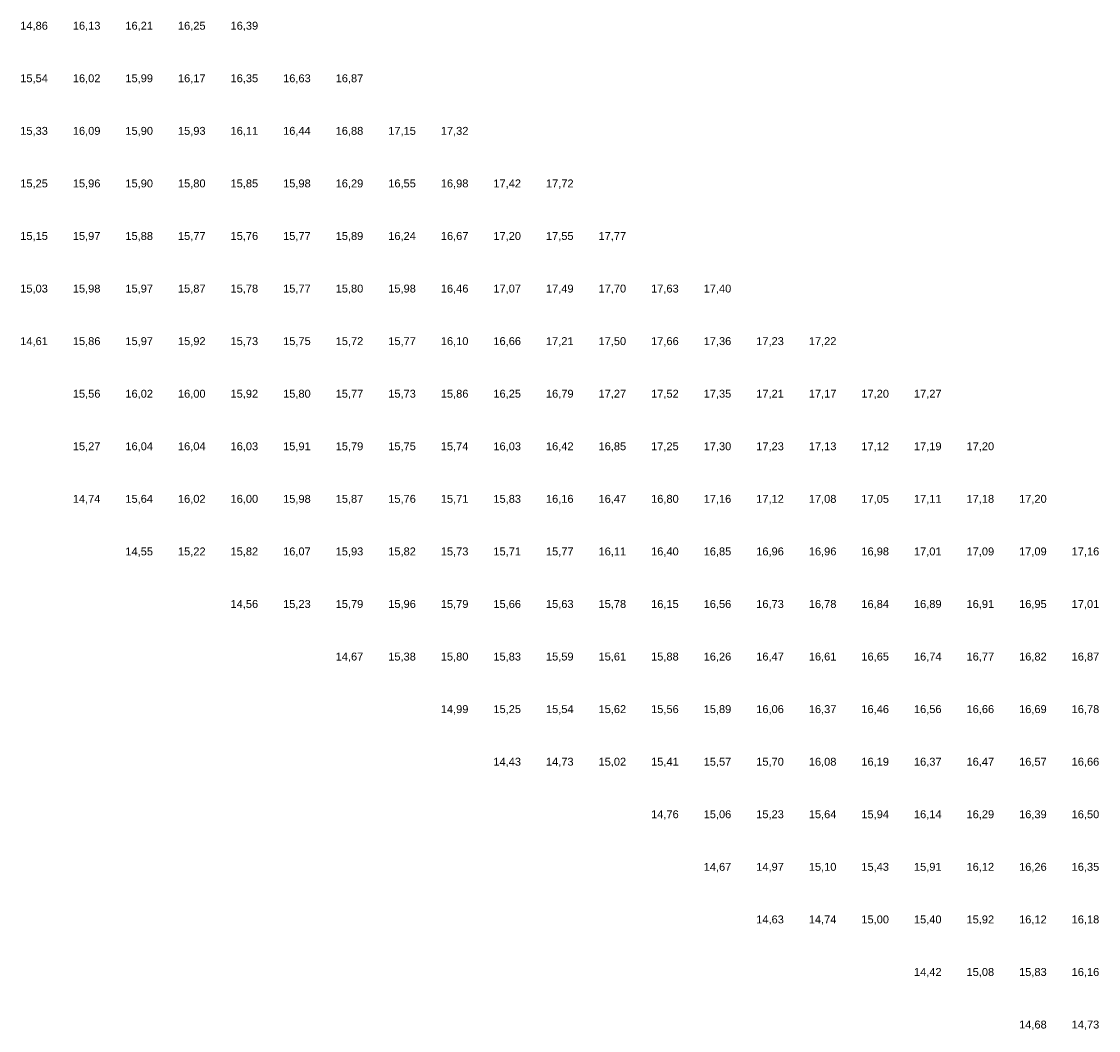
# Model space of a CAD drawing. Extents: x 198243 to 199107, y 361914 to 363516.
# Tile 12 of 17: x 198243 to 198447, y 363324 to 363516. Entities that reach past the tile are written whole.
import ezdxf
from ezdxf.enums import TextEntityAlignment as Align

# ---------------------------------------------------------------- set-up
doc = ezdxf.new("R2010")
doc.units = 0
doc.header["$MEASUREMENT"] = 0
doc.layers.add('rijk_10Anno', color=254, linetype='Continuous')
doc.styles.add('Arial', font='arial.ttf')

msp = doc.modelspace()

# ---------------------------------------------------------------- texts
at = {"layer": 'rijk_10Anno', "color": 254, "style": 'Arial'}
for s, p in [('14,86', (198245, 363513.82)), ('16,13', (198255, 363513.82)), ('16,21', (198265, 363513.82)), ('16,25', (198275, 363513.82)), ('16,39', (198285, 363513.82)), ('15,54', (198245, 363503.82)), ('16,02', (198255, 363503.82)), ('15,99', (198265, 363503.82)), ('16,17', (198275, 363503.82)), ('16,35', (198285, 363503.82)), ('16,63', (198295, 363503.82)), ('16,87', (198305, 363503.82)), ('15,33', (198245, 363493.82)), ('16,09', (198255, 363493.82)), ('15,90', (198265, 363493.82)), ('15,93', (198275, 363493.82)), ('16,11', (198285, 363493.82)), ('16,44', (198295, 363493.82)), ('16,88', (198305, 363493.82)), ('17,15', (198315, 363493.82)), ('17,32', (198325, 363493.82)), ('15,25', (198245, 363483.82)), ('15,96', (198255, 363483.82)), ('15,90', (198265, 363483.82)), ('15,80', (198275, 363483.82)), ('15,85', (198285, 363483.82)), ('15,98', (198295, 363483.82)), ('16,29', (198305, 363483.82)), ('16,55', (198315, 363483.82)), ('16,98', (198325, 363483.82)), ('17,42', (198335, 363483.82)), ('17,72', (198345, 363483.82)), ('15,15', (198245, 363473.82)), ('15,97', (198255, 363473.82)), ('15,88', (198265, 363473.82)), ('15,77', (198275, 363473.82)), ('15,76', (198285, 363473.82)), ('15,77', (198295, 363473.82)), ('15,89', (198305, 363473.82)), ('16,24', (198315, 363473.82)), ('16,67', (198325, 363473.82)), ('17,20', (198335, 363473.82)), ('17,55', (198345, 363473.82)), ('17,77', (198355, 363473.82)), ('15,03', (198245, 363463.82)), ('15,98', (198255, 363463.82)), ('15,97', (198265, 363463.82)), ('15,87', (198275, 363463.82)), ('15,78', (198285, 363463.82)), ('15,77', (198295, 363463.82)), ('15,80', (198305, 363463.82)), ('15,98', (198315, 363463.82)), ('16,46', (198325, 363463.82)), ('17,07', (198335, 363463.82)), ('17,49', (198345, 363463.82)), ('17,70', (198355, 363463.82)), ('17,63', (198365, 363463.82)), ('17,40', (198375, 363463.82)), ('14,61', (198245, 363453.82)), ('15,86', (198255, 363453.82)), ('15,97', (198265, 363453.82)), ('15,92', (198275, 363453.82)), ('15,73', (198285, 363453.82)), ('15,75', (198295, 363453.82)), ('15,72', (198305, 363453.82)), ('15,77', (198315, 363453.82)), ('16,10', (198325, 363453.82)), ('16,66', (198335, 363453.82)), ('17,21', (198345, 363453.82)), ('17,50', (198355, 363453.82)), ('17,66', (198365, 363453.82)), ('17,36', (198375, 363453.82)), ('17,23', (198385, 363453.82)), ('17,22', (198395, 363453.82)), ('15,56', (198255, 363443.82)), ('16,02', (198265, 363443.82)), ('16,00', (198275, 363443.82)), ('15,92', (198285, 363443.82)), ('15,80', (198295, 363443.82)), ('15,77', (198305, 363443.82)), ('15,73', (198315, 363443.82)), ('15,86', (198325, 363443.82)), ('16,25', (198335, 363443.82)), ('16,79', (198345, 363443.82)), ('17,27', (198355, 363443.82)), ('17,52', (198365, 363443.82)), ('17,35', (198375, 363443.82)), ('17,21', (198385, 363443.82)), ('17,17', (198395, 363443.82)), ('17,20', (198405, 363443.82)), ('17,27', (198415, 363443.82)), ('15,27', (198255, 363433.82)), ('16,04', (198265, 363433.82)), ('16,04', (198275, 363433.82)), ('16,03', (198285, 363433.82)), ('15,91', (198295, 363433.82)), ('15,79', (198305, 363433.82)), ('15,75', (198315, 363433.82)), ('15,74', (198325, 363433.82)), ('16,03', (198335, 363433.82)), ('16,42', (198345, 363433.82)), ('16,85', (198355, 363433.82)), ('17,25', (198365, 363433.82)), ('17,30', (198375, 363433.82)), ('17,23', (198385, 363433.82)), ('17,13', (198395, 363433.82)), ('17,12', (198405, 363433.82)), ('17,19', (198415, 363433.82)), ('17,20', (198425, 363433.82)), ('14,74', (198255, 363423.82)), ('15,64', (198265, 363423.82)), ('16,02', (198275, 363423.82)), ('16,00', (198285, 363423.82)), ('15,98', (198295, 363423.82)), ('15,87', (198305, 363423.82)), ('15,76', (198315, 363423.82)), ('15,71', (198325, 363423.82)), ('15,83', (198335, 363423.82)), ('16,16', (198345, 363423.82)), ('16,47', (198355, 363423.82)), ('16,80', (198365, 363423.82)), ('17,16', (198375, 363423.82)), ('17,12', (198385, 363423.82)), ('17,08', (198395, 363423.82)), ('17,05', (198405, 363423.82)), ('17,11', (198415, 363423.82)), ('17,18', (198425, 363423.82)), ('17,20', (198435, 363423.82)), ('14,55', (198265, 363413.82)), ('15,22', (198275, 363413.82)), ('15,82', (198285, 363413.82)), ('16,07', (198295, 363413.82)), ('15,93', (198305, 363413.82)), ('15,82', (198315, 363413.82)), ('15,73', (198325, 363413.82)), ('15,71', (198335, 363413.82)), ('15,77', (198345, 363413.82)), ('16,11', (198355, 363413.82)), ('16,40', (198365, 363413.82)), ('16,85', (198375, 363413.82)), ('16,96', (198385, 363413.82)), ('16,96', (198395, 363413.82)), ('16,98', (198405, 363413.82)), ('17,01', (198415, 363413.82)), ('17,09', (198425, 363413.82)), ('17,09', (198435, 363413.82)), ('17,16', (198445, 363413.82)), ('14,56', (198285, 363403.82)), ('15,23', (198295, 363403.82)), ('15,79', (198305, 363403.82)), ('15,96', (198315, 363403.82)), ('15,79', (198325, 363403.82)), ('15,66', (198335, 363403.82)), ('15,63', (198345, 363403.82)), ('15,78', (198355, 363403.82)), ('16,15', (198365, 363403.82)), ('16,56', (198375, 363403.82)), ('16,73', (198385, 363403.82)), ('16,78', (198395, 363403.82)), ('16,84', (198405, 363403.82)), ('16,89', (198415, 363403.82)), ('16,91', (198425, 363403.82)), ('16,95', (198435, 363403.82)), ('17,01', (198445, 363403.82)), ('14,67', (198305, 363393.82)), ('15,38', (198315, 363393.82)), ('15,80', (198325, 363393.82)), ('15,83', (198335, 363393.82)), ('15,59', (198345, 363393.82)), ('15,61', (198355, 363393.82)), ('15,88', (198365, 363393.82)), ('16,26', (198375, 363393.82)), ('16,47', (198385, 363393.82)), ('16,61', (198395, 363393.82)), ('16,65', (198405, 363393.82)), ('16,74', (198415, 363393.82)), ('16,77', (198425, 363393.82)), ('16,82', (198435, 363393.82)), ('16,87', (198445, 363393.82)), ('14,99', (198325, 363383.82)), ('15,25', (198335, 363383.82)), ('15,54', (198345, 363383.82)), ('15,62', (198355, 363383.82)), ('15,56', (198365, 363383.82)), ('15,89', (198375, 363383.82)), ('16,06', (198385, 363383.82)), ('16,37', (198395, 363383.82)), ('16,46', (198405, 363383.82)), ('16,56', (198415, 363383.82)), ('16,66', (198425, 363383.82)), ('16,69', (198435, 363383.82)), ('16,78', (198445, 363383.82)), ('14,43', (198335, 363373.82)), ('14,73', (198345, 363373.82)), ('15,02', (198355, 363373.82)), ('15,41', (198365, 363373.82)), ('15,57', (198375, 363373.82)), ('15,70', (198385, 363373.82)), ('16,08', (198395, 363373.82)), ('16,19', (198405, 363373.82)), ('16,37', (198415, 363373.82)), ('16,47', (198425, 363373.82)), ('16,57', (198435, 363373.82)), ('16,66', (198445, 363373.82)), ('14,76', (198365, 363363.82)), ('15,06', (198375, 363363.82)), ('15,23', (198385, 363363.82)), ('15,64', (198395, 363363.82)), ('15,94', (198405, 363363.82)), ('16,14', (198415, 363363.82)), ('16,29', (198425, 363363.82)), ('16,39', (198435, 363363.82)), ('16,50', (198445, 363363.82)), ('14,67', (198375, 363353.82)), ('14,97', (198385, 363353.82)), ('15,10', (198395, 363353.82)), ('15,43', (198405, 363353.82)), ('15,91', (198415, 363353.82)), ('16,12', (198425, 363353.82)), ('16,26', (198435, 363353.82)), ('16,35', (198445, 363353.82)), ('14,63', (198385, 363343.82)), ('14,74', (198395, 363343.82)), ('15,00', (198405, 363343.82)), ('15,40', (198415, 363343.82)), ('15,92', (198425, 363343.82)), ('16,12', (198435, 363343.82)), ('16,18', (198445, 363343.82)), ('14,42', (198415, 363333.82)), ('15,08', (198425, 363333.82)), ('15,83', (198435, 363333.82)), ('16,16', (198445, 363333.82)), ('14,68', (198435, 363323.82)), ('14,73', (198445, 363323.82))]:
    msp.add_text(s, height=1.503, dxfattribs=at).set_placement(p, align=Align.BOTTOM_CENTER)

doc.saveas('drawing.dxf')
